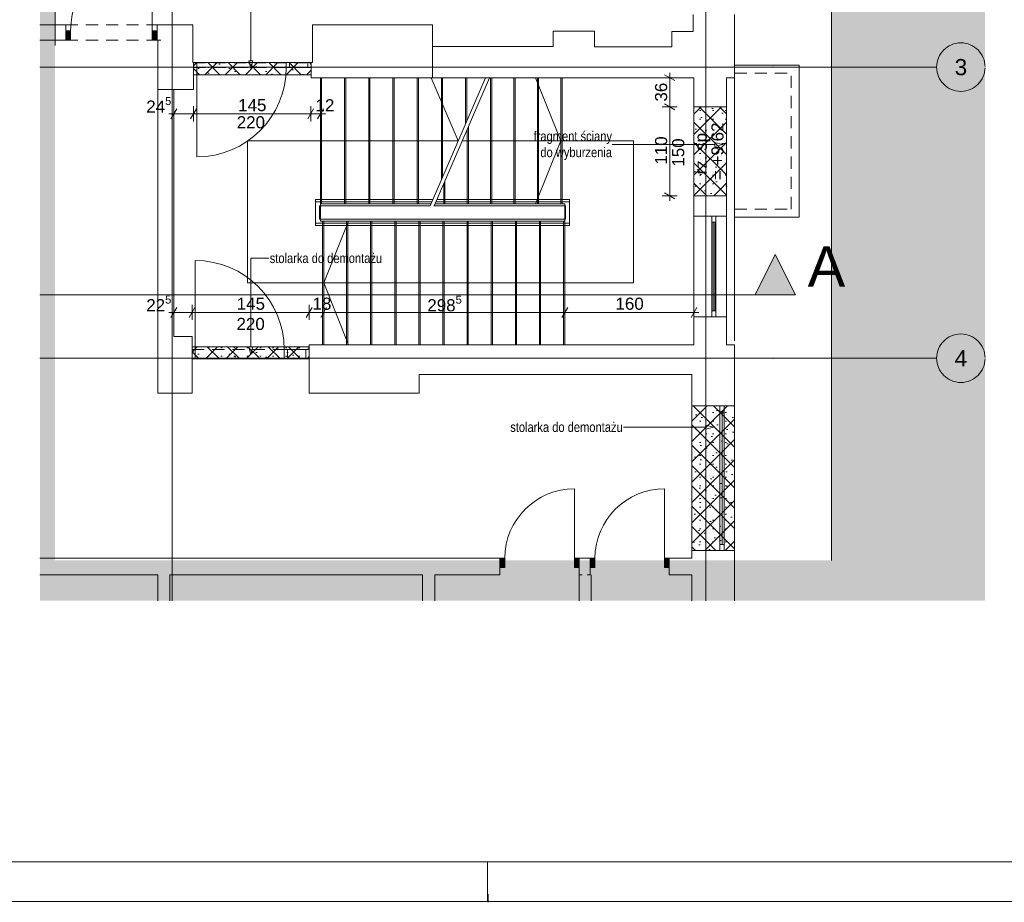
# Paper-space layout 'A-21 ROZBIÓRKI - PIĘTRO 3' of a CAD drawing. Header units: millimetres. Extents: x 0 to 540, y 0 to 297.
# Tile 4 of 7: x 302 to 424, y 0 to 109. Entities that reach past the tile are written whole.
import ezdxf
from ezdxf.xclip import XClip

# ---------------------------------------------------------------- set-up
doc = ezdxf.new("R2010")
doc.units = ezdxf.units.MM
doc.header["$MEASUREMENT"] = 0
doc.header["$XCLIPFRAME"] = 0
for name, pattern in [('ACAD_ISO03W100', [300, 120, -180]), ('DASHDOTX2', [1000, 500, -250, 0, -250]), ('GESTRICHELT2', [93.75, 62.5, -31.25]), ('Przer. długie kreski', [2.5, 1.5, -1]), ('PRZERYWANA_DU_A', [550, 350, -200])]:
    doc.linetypes.add(name, pattern=pattern)
for name, color, linetype, lineweight in [('0_Nr_pióra__2', 8, 'Continuous', 13), ('A_linie przekroju_Nr_pióra__1', 7, 'Continuous', 20), ('A_pomocnicze_Nr_pióra__1', 7, 'Continuous', 20), ('A_wymiary_Nr_pióra__1', 7, 'Continuous', 20), ('A_wymiary_Nr_pióra__2', 8, 'Continuous', 13), ('A_ściany_Nr_pióra__1', 7, 'Continuous', 20), ('Drzwi Archicad_Nr_pióra__1', 7, 'Continuous', 20)]:
    doc.layers.add(name, color=color, linetype=linetype, lineweight=lineweight)
for name, color, linetype, lineweight, true_color in [('A__balustrada_Nr_pióra__161', 7, 'Continuous', 5, 0x949494), ('A_Arkusz_Nr_pióra__255', 7, 'Continuous', 15, 0x242424), ('A_opis_Nr_pióra__255', 7, 'Continuous', 15, 0x242424), ('A_opis_Nr_pióra__8', 7, 'Continuous', 13, 0x4c4c4c), ('A_osie_Nr_pióra__16', 7, 'Continuous', 5, 0x0f0f0f), ('A_osie_Nr_pióra__76', 7, 'Continuous', 5, 0x2d2d2d), ('A_pochwyt_Nr_pióra__161', 7, 'Continuous', 5, 0x949494), ('A_rozbiórki_Nr_pióra__10', 7, 'Continuous', 13, 0x4b4b4b), ('A_schody_Nr_pióra__10', 7, 'Continuous', 13, 0x4b4b4b), ('A_schody_Nr_pióra__4', 7, 'Continuous', 18, 0x4b4b4b), ('A_ściany_Nr_pióra__10', 7, 'Continuous', 13, 0x4b4b4b), ('A_ściany_Nr_pióra__19', 7, 'Continuous', 5, 0x191919), ('A_ściany_Nr_pióra__20', 252, 'Continuous', 5, 0x696969), ('Okna Archicada_Nr_pióra__19', 7, 'Continuous', 5, 0x191919)]:
    doc.layers.add(name, color=color, linetype=linetype, lineweight=lineweight, true_color=true_color)
for name, color, linetype in [('A_linie przekroju', 7, 'Continuous'), ('A_podrys', 7, 'Continuous'), ('A_rozbiórki', 7, 'Continuous'), ('Drzwi Archicad', 7, 'Continuous')]:
    doc.layers.add(name, color=color, linetype=linetype)
doc.styles.add('STYL_AUTOMATYCZNY_1', font='arial.ttf')
doc.styles.add('STYL_AUTOMATYCZNY_2', font='ARIALN.TTF')
doc.styles.add('STYL_AUTOMATYCZNY_4', font='arial.ttf')
pattern_1 = [(45, (-1718.2886, -341.8858), (-1.2572359, 1.2572359), []), (135, (-1718.2886, -341.8858), (1.2572359, 1.2572359), []), (90, (-1719.5459, -340.6285), (-1.6002, 0), [0, -1.0668, 0, -1.6002]), (155, (-1718.2886, -339.3713), (0.6762737, 1.4502737), [0, -0.78232, 0, -1.35128])]

# ---------------------------------------------------------------- blocks, each defined once
blk = doc.blocks.new('Rysunek_2_2', base_point=(-1718.29, -341.89))
at = {"linetype": 'Continuous', "lineweight": 0, "true_color": 0x484848}
h = blk.add_hatch(color=251, dxfattribs=at)
h.paths.add_polyline_path([(421.58, 246), (304.64, 246), (304.64, 37.19), (421.58, 37.19)])
h.paths.add_polyline_path([(306.51, 42.19), (306.51, 201), (402.58, 201), (402.58, 42.19)], flags=0)
at = {"layer": 'A_linie przekroju', "linetype": 'Continuous', "lineweight": 0, "true_color": 0x000000}
blk.add_hatch(color=18, dxfattribs=at).paths.add_polyline_path([(398.12, 75.02), (395.62, 80.02), (393.12, 75.02)])
at = {"layer": 'A_rozbiórki', "linetype": 'Continuous', "lineweight": 0, "true_color": 0x4b4b4b}
h = blk.add_hatch(dxfattribs=at)
h.set_pattern_fill('facing_tile_0002', color=251, style=0, pattern_type=2)
h.set_pattern_definition(pattern_1)
h.paths.add_polyline_path([(338.2, 103.75), (323.64, 103.75), (323.64, 102.25), (338.2, 102.25)])
h = blk.add_hatch(dxfattribs=at)
h.set_pattern_fill('facing_tile_0002', color=251, style=0, pattern_type=2)
h.set_pattern_definition(pattern_1)
h.paths.add_polyline_path([(385.56, 98.27), (385.56, 87.27), (389.58, 87.27), (389.58, 98.27)])
h = blk.add_hatch(dxfattribs=at)
h.set_pattern_fill('facing_tile_0002', color=251, style=0, pattern_type=2)
h.set_pattern_definition(pattern_1)
h.paths.add_polyline_path([(337.96, 68.61), (323.46, 68.61), (323.46, 67.11), (337.96, 67.11)])
h = blk.add_hatch(dxfattribs=at)
h.set_pattern_fill('facing_tile_0002', color=251, style=0, pattern_type=2)
h.set_pattern_definition(pattern_1)
h.paths.add_polyline_path([(390.58, 61.29), (385.3, 61.29), (385.3, 43.39), (390.58, 43.39)])
at = {"layer": 'Drzwi Archicad', "linetype": 'Continuous', "lineweight": 0, "true_color": 0xfdfdfd}
for points in [[(307.84, 106.51), (308.44, 106.51), (308.44, 107.66), (307.84, 107.66)], [(319.14, 107.66), (318.54, 107.66), (318.54, 106.51), (319.14, 106.51)], [(361.56, 41.29), (362.16, 41.29), (362.16, 42.44), (361.56, 42.44)], [(371.36, 42.44), (370.76, 42.44), (370.76, 41.29), (371.36, 41.29)], [(372.71, 41.29), (373.31, 41.29), (373.31, 42.44), (372.71, 42.44)], [(382.51, 42.44), (381.91, 42.44), (381.91, 41.29), (382.51, 41.29)]]:
    blk.add_hatch(color=7, dxfattribs=at).paths.add_polyline_path(points)
at = {"layer": '0_Nr_pióra__2', "color": 8, "linetype": 'PRZERYWANA_DU_A', "lineweight": 13, "flags": 128}
blk.add_lwpolyline([(402.58, 42.19), (402.58, 201), (306.51, 201), (306.51, 42.19)], close=True, dxfattribs=at)
at = {"layer": 'A__balustrada_Nr_pióra__161', "color": 252, "linetype": 'Continuous', "lineweight": 5, "true_color": 0x949494}
for p, q in [((338.74, 83.59), (338.74, 86.83)), ((338.74, 86.53), (353.14, 86.53)), ((353.64, 86.53), (370.18, 86.53)), ((370.18, 83.59), (370.18, 86.83)), ((339.24, 86.03), (352.92, 86.03)), ((339.24, 84.39), (339.24, 86.03)), ((353.42, 86.03), (369.68, 86.03)), ((369.68, 84.39), (369.68, 86.03)), ((339.24, 84.39), (369.68, 84.39)), ((338.74, 83.89), (370.18, 83.89))]:
    blk.add_line(p, q, dxfattribs=at)
at = {"layer": 'A_linie przekroju_Nr_pióra__1', "color": 7, "linetype": 'ACAD_ISO03W100', "lineweight": 20}
blk.add_line((304.64, 75.02), (393.12, 75.02), dxfattribs=at)
at = {"layer": 'A_linie przekroju_Nr_pióra__1', "color": 7, "linetype": 'Continuous', "lineweight": 20, "flags": 128}
blk.add_lwpolyline([(398.12, 75.02), (393.12, 75.02), (395.62, 80.02)], close=True, dxfattribs=at)
at = {"layer": 'A_opis_Nr_pióra__255', "color": 250, "linetype": 'Continuous', "lineweight": 15, "true_color": 0x242424}
for p, q in [((330.73, 103.95), (330.73, 119.31)), ((330.48, 103.95), (330.98, 103.95)), ((330.73, 103.02), (330.48, 103.95)), ((330.73, 103.02), (330.98, 103.95)), ((388.15, 93.38), (388.15, 93.88)), ((389.08, 93.63), (388.15, 93.88)), ((377.66, 93.63), (375.42, 93.63)), ((388.15, 93.63), (377.66, 93.63)), ((389.08, 93.63), (388.15, 93.38)), ((330.73, 68.58), (330.73, 79.56)), ((330.73, 79.56), (332.97, 79.56)), ((330.48, 68.58), (330.98, 68.58)), ((330.73, 67.65), (330.48, 68.58)), ((330.73, 67.65), (330.98, 68.58)), ((377.2, 58.66), (376.84, 58.66)), ((387.04, 58.66), (377.2, 58.66)), ((387.04, 58.41), (387.04, 58.91)), ((387.98, 58.66), (387.04, 58.91)), ((387.98, 58.66), (387.04, 58.41))]:
    blk.add_line(p, q, dxfattribs=at)
at = {"layer": 'A_osie_Nr_pióra__16', "color": 250, "linetype": 'DASHDOTX2', "lineweight": 5, "true_color": 0x0f0f0f}
for p, q in [((321.01, 186.65), (321.01, 37.19)), ((387.01, 186.65), (387.01, 37.19)), ((395.33, 103.19), (304.64, 103.19)), ((395.33, 103.19), (415.58, 103.19)), ((395.33, 67.19), (304.64, 67.19)), ((395.33, 67.19), (415.58, 67.19))]:
    blk.add_line(p, q, dxfattribs=at)
for p in [(395.33, 103.19), (395.33, 103.19), (395.33, 67.19), (395.33, 67.19)]:
    blk.add_point(p, dxfattribs=at)
at = {"layer": 'A_osie_Nr_pióra__76', "color": 250, "linetype": 'Continuous', "lineweight": 5, "true_color": 0x2d2d2d}
for centre in [(418.58, 103.19), (418.58, 67.19)]:
    blk.add_circle(centre, 3, dxfattribs=at)
at = {"layer": 'A_pochwyt_Nr_pióra__161', "color": 252, "linetype": 'Continuous', "lineweight": 5, "true_color": 0x949494}
for p, q in [((338.74, 86.83), (353.26, 86.83)), ((353.76, 86.83), (370.18, 86.83)), ((338.74, 83.59), (370.18, 83.59))]:
    blk.add_line(p, q, dxfattribs=at)
at = {"layer": 'A_pomocnicze_Nr_pióra__1', "color": 7, "linetype": 'Continuous', "lineweight": 20}
blk.add_line((389.58, 84.77), (389.58, 72.3), dxfattribs=at)
at = {"layer": 'A_rozbiórki_Nr_pióra__10', "color": 251, "linetype": 'ACAD_ISO03W100', "lineweight": 13, "true_color": 0x4b4b4b, "flags": 128}
for points in [[(338.2, 103.75), (323.64, 103.75), (323.64, 102.25), (338.2, 102.25)], [(385.56, 98.27), (389.58, 98.27), (389.58, 87.27), (385.56, 87.27)], [(337.96, 68.61), (323.46, 68.61), (323.46, 67.11), (337.96, 67.11)], [(390.58, 61.29), (385.3, 61.29), (385.3, 43.39), (390.58, 43.39)]]:
    blk.add_lwpolyline(points, close=True, dxfattribs=at)
at = {"layer": 'A_schody_Nr_pióra__10', "color": 251, "linetype": 'GESTRICHELT2', "lineweight": 13, "true_color": 0x4b4b4b}
for p, q in [((339.49, 101.88), (339.49, 86.28)), ((342.48, 101.88), (342.48, 86.28)), ((345.47, 101.88), (345.47, 86.28)), ((348.47, 101.88), (348.47, 86.28)), ((351.46, 101.88), (351.46, 86.28)), ((354.46, 101.88), (354.46, 89.6)), ((357.45, 101.88), (357.45, 96.55)), ((360.55, 101.88), (360.55, 86.28)), ((363.44, 101.88), (363.44, 86.28)), ((366.34, 101.88), (366.34, 86.28)), ((369.24, 101.88), (369.24, 86.28)), ((357.65, 95.85), (357.65, 86.28)), ((354.75, 89.12), (354.75, 86.28)), ((339.6, 68.86), (339.6, 84.14)), ((342.58, 68.86), (342.58, 84.14)), ((345.56, 68.86), (345.56, 84.14)), ((348.55, 68.86), (348.55, 84.14)), ((351.53, 68.86), (351.53, 84.14)), ((354.51, 68.86), (354.51, 84.14)), ((357.49, 68.86), (357.49, 84.14)), ((360.48, 68.86), (360.48, 84.14)), ((363.46, 68.86), (363.46, 84.14)), ((366.44, 68.86), (366.44, 84.14)), ((369.43, 68.86), (369.43, 84.14))]:
    blk.add_line(p, q, dxfattribs=at)
at = {"layer": 'A_schody_Nr_pióra__4', "color": 251, "linetype": 'Continuous', "lineweight": 18, "true_color": 0x4b4b4b}
for p, q in [((339.34, 101.88), (339.34, 84.14)), ((342.33, 101.88), (342.33, 86.28)), ((345.32, 101.88), (345.32, 86.28)), ((348.32, 101.88), (348.32, 86.28)), ((351.31, 101.88), (351.31, 86.28)), ((352.92, 86.03), (359.75, 101.88)), ((353.03, 101.88), (356.39, 94.08)), ((353.42, 86.03), (360.25, 101.88)), ((354.31, 101.88), (354.31, 89.25)), ((357.3, 101.88), (357.3, 96.2)), ((360.4, 101.88), (360.4, 86.28)), ((363.29, 101.88), (363.29, 86.28)), ((365.97, 101.88), (369.09, 94.08)), ((366.19, 101.88), (366.19, 86.28)), ((369.09, 101.88), (369.09, 86.28)), ((357.5, 95.5), (357.5, 86.28)), ((356.39, 94.08), (330.34, 94.08)), ((330.34, 76.5), (330.34, 94.08)), ((378.07, 94.08), (356.89, 94.08)), ((365.97, 86.28), (369.09, 94.08)), ((378.07, 76.5), (378.07, 94.08)), ((354.6, 88.77), (354.6, 86.28)), ((339.34, 86.28), (353.03, 86.28)), ((353.53, 86.28), (369.58, 86.28)), ((369.58, 68.86), (369.58, 86.28)), ((369.58, 84.14), (339.34, 84.14)), ((339.75, 68.86), (339.75, 84.14)), ((342.8, 84.14), (339.75, 76.5)), ((342.73, 68.86), (342.73, 84.14)), ((345.71, 68.86), (345.71, 84.14)), ((348.7, 68.86), (348.7, 84.14)), ((351.68, 68.86), (351.68, 84.14)), ((354.66, 68.86), (354.66, 84.14)), ((357.64, 68.86), (357.64, 84.14)), ((360.63, 68.86), (360.63, 84.14)), ((363.61, 68.86), (363.61, 84.14)), ((366.59, 68.86), (366.59, 84.14)), ((330.34, 76.5), (378.07, 76.5)), ((342.8, 68.86), (339.75, 76.5))]:
    blk.add_line(p, q, dxfattribs=at)
at = {"layer": 'A_wymiary_Nr_pióra__1', "color": 7, "linetype": 'Continuous', "lineweight": 20}
for p, q in [((383.18, 101.52), (381.93, 102.24)), ((321.57, 98.04), (320.85, 96.79)), ((324, 98.04), (323.28, 96.79)), ((338.5, 98.04), (337.78, 96.79)), ((338.99, 96.79), (339.71, 98.04)), ((381.93, 98.63), (383.18, 97.91)), ((381.93, 87.63), (383.18, 86.91)), ((321.57, 73.48), (320.85, 72.23)), ((323.82, 73.48), (323.1, 72.23)), ((338.32, 73.48), (337.6, 72.23)), ((340.11, 73.48), (339.39, 72.23)), ((369.94, 73.48), (369.22, 72.23)), ((385.2, 72.23), (385.92, 73.48))]:
    blk.add_line(p, q, dxfattribs=at)
at = {"layer": 'A_wymiary_Nr_pióra__2', "color": 8, "linetype": 'Continuous', "lineweight": 13}
for p, q in [((382.56, 101.88), (382.56, 102.49)), ((383.49, 101.88), (381.62, 101.88)), ((382.56, 98.27), (382.56, 101.88)), ((321.21, 96.48), (321.21, 98.36)), ((323.64, 96.48), (323.64, 98.36)), ((338.14, 96.48), (338.14, 98.36)), ((339.35, 96.48), (339.35, 98.36)), ((383.49, 98.27), (381.62, 98.27)), ((382.56, 87.27), (382.56, 98.27)), ((320.6, 97.42), (321.21, 97.42)), ((321.21, 97.42), (323.64, 97.42)), ((323.64, 97.42), (338.14, 97.42)), ((338.14, 97.42), (339.35, 97.42)), ((339.35, 97.42), (339.96, 97.42)), ((383.49, 87.27), (381.62, 87.27)), ((382.56, 86.66), (382.56, 87.27)), ((321.21, 71.92), (321.21, 73.8)), ((323.46, 71.92), (323.46, 73.8)), ((337.96, 71.92), (337.96, 73.8)), ((339.75, 71.92), (339.75, 73.8)), ((369.58, 71.92), (369.58, 73.8)), ((385.56, 71.92), (385.56, 73.8)), ((320.6, 72.86), (321.21, 72.86)), ((321.21, 72.86), (323.46, 72.86)), ((323.46, 72.86), (337.96, 72.86)), ((337.96, 72.86), (339.75, 72.86)), ((339.75, 72.86), (369.58, 72.86)), ((369.58, 72.86), (385.56, 72.86)), ((385.56, 72.86), (386.17, 72.86))]:
    blk.add_line(p, q, dxfattribs=at)
at = {"layer": 'A_ściany_Nr_pióra__1', "color": 7, "linetype": 'Continuous', "lineweight": 20}
for p, q in [((307.84, 108.41), (307.47, 108.41)), ((307.84, 107.66), (307.84, 108.41)), ((307.84, 106.51), (307.84, 107.66)), ((319.14, 108.41), (319.51, 108.41)), ((319.14, 107.66), (319.14, 108.41)), ((319.14, 106.51), (319.14, 107.66)), ((307.84, 106.51), (307.37, 106.51)), ((319.14, 106.51), (319.61, 106.51)), ((323.64, 103.15), (323.64, 103.75)), ((338.2, 103.15), (338.2, 103.75)), ((323.64, 102.75), (323.64, 103.15)), ((338.2, 102.75), (338.2, 103.15)), ((385.56, 101.88), (385.56, 69.32)), ((390.58, 101.88), (390.58, 69.32)), ((389.58, 84.77), (385.56, 84.77)), ((389.58, 72.3), (385.56, 72.3)), ((323.46, 68.86), (323.46, 68.26)), ((323.46, 68.26), (323.46, 67.11)), ((337.96, 68.86), (337.96, 68.26)), ((337.96, 68.26), (337.96, 67.11)), ((323.46, 67.11), (323.46, 66.66)), ((337.96, 67.11), (337.96, 66.66)), ((390.58, 61.29), (385.3, 61.29)), ((390.58, 43.39), (385.3, 43.39)), ((361.56, 42.44), (361.09, 42.44)), ((361.56, 42.44), (361.56, 41.29)), ((371.36, 42.44), (371.83, 42.44)), ((371.36, 42.44), (371.36, 41.29)), ((372.71, 42.44), (372.24, 42.44)), ((372.71, 42.44), (372.71, 41.29)), ((382.51, 42.44), (382.98, 42.44)), ((382.51, 42.44), (382.51, 41.29)), ((361.56, 40.41), (361.19, 40.41)), ((361.56, 41.29), (361.56, 40.41)), ((371.36, 41.29), (371.36, 40.41)), ((371.36, 40.41), (371.73, 40.41)), ((372.71, 40.41), (372.34, 40.41)), ((372.71, 41.29), (372.71, 40.41)), ((382.51, 41.29), (382.51, 40.41)), ((382.51, 40.41), (382.88, 40.41))]:
    blk.add_line(p, q, dxfattribs=at)
at = {"layer": 'A_ściany_Nr_pióra__1', "color": 7, "linetype": 'Continuous', "lineweight": 20, "flags": 128}
for points in [[(385.48, 109.7), (385.48, 107.58)], [(390.58, 101.88), (390.58, 109.7)], [(307.84, 108.41), (304.64, 108.41)], [(323.54, 108.41), (319.14, 108.41)], [(323.54, 103.75), (323.54, 108.41)], [(353.2, 108.41), (338.35, 108.41)], [(338.35, 108.41), (338.35, 103.75)], [(353.2, 101.88), (353.2, 108.41)], [(373.24, 107.63), (368.14, 107.63)], [(368.14, 107.63), (368.14, 105.73)], [(373.24, 105.68), (373.24, 107.63)], [(385.48, 107.58), (382.81, 107.58)], [(382.81, 107.58), (382.81, 105.68)], [(304.64, 106.51), (307.84, 106.51)], [(319.14, 106.51), (319.21, 106.51)], [(319.21, 106.51), (319.21, 100.42)], [(368.14, 105.73), (353.2, 105.73)], [(382.81, 105.68), (373.24, 105.68)], [(323.64, 103.75), (323.54, 103.75)], [(338.35, 103.75), (338.2, 103.75)], [(323.64, 100.42), (323.64, 102.75)], [(338.2, 102.75), (338.2, 101.88)], [(338.2, 101.88), (353.2, 101.88)], [(353.2, 101.88), (368.14, 101.88)], [(368.14, 101.88), (373.24, 101.88)], [(373.24, 101.88), (382.81, 101.88)], [(382.81, 101.88), (385.56, 101.88)], [(385.56, 101.88), (385.56, 84.77)], [(389.58, 84.77), (389.58, 101.88)], [(389.58, 101.88), (390.58, 101.88)], [(319.21, 100.42), (319.21, 69.86)], [(321.21, 100.42), (319.21, 100.42)], [(319.21, 100.42), (321.21, 100.42)], [(321.21, 69.86), (321.21, 100.42)], [(321.21, 100.42), (323.64, 100.42)], [(385.56, 72.3), (385.56, 68.86)], [(389.58, 68.86), (389.58, 72.3)], [(319.21, 69.86), (319.21, 62.86)], [(323.46, 69.86), (321.21, 69.86)], [(323.46, 62.86), (323.46, 69.86)], [(351.57, 68.86), (337.96, 68.86)], [(385.56, 68.86), (351.57, 68.86)], [(390.58, 68.86), (389.58, 68.86)], [(390.58, 61.29), (390.58, 68.86)], [(337.96, 66.66), (337.96, 62.86)], [(351.57, 62.86), (351.57, 65.17)], [(351.57, 65.17), (385.3, 65.17)], [(385.3, 65.17), (385.3, 61.29)], [(319.21, 62.86), (323.46, 62.86)], [(337.96, 62.86), (351.57, 62.86)], [(385.3, 43.39), (385.3, 42.44)], [(390.58, 37.19), (390.58, 43.39)], [(361.56, 42.44), (304.64, 42.44)], [(372.71, 42.44), (371.36, 42.44)], [(385.3, 42.44), (382.51, 42.44)], [(304.64, 40.41), (319.21, 40.41)], [(319.21, 40.41), (319.21, 37.19)], [(320.71, 40.41), (351.99, 40.41)], [(320.71, 37.19), (320.71, 40.41)], [(351.99, 40.41), (351.99, 37.19)], [(353.49, 40.41), (361.56, 40.41)], [(353.49, 37.19), (353.49, 40.41)], [(371.36, 40.41), (371.36, 37.19)], [(372.86, 37.19), (372.86, 40.41)], [(382.51, 40.41), (385.3, 40.41)], [(385.3, 40.41), (385.3, 37.19)]]:
    blk.add_lwpolyline(points, dxfattribs=at)
at = {"layer": 'A_ściany_Nr_pióra__10', "color": 251, "linetype": 'Continuous', "lineweight": 13, "true_color": 0x4b4b4b}
for p, q in [((390.58, 103.43), (398.58, 103.43)), ((398.58, 84.63), (398.58, 103.43)), ((390.58, 84.63), (398.58, 84.63))]:
    blk.add_line(p, q, dxfattribs=at)
at = {"layer": 'A_ściany_Nr_pióra__10', "color": 251, "linetype": 'Przer. długie kreski', "lineweight": 13, "true_color": 0x4b4b4b}
for p, q in [((390.58, 102.43), (397.58, 102.43)), ((397.58, 85.63), (397.58, 102.43)), ((390.58, 85.63), (397.58, 85.63))]:
    blk.add_line(p, q, dxfattribs=at)
at = {"layer": 'A_ściany_Nr_pióra__19', "color": 250, "linetype": 'Continuous', "lineweight": 5, "true_color": 0x191919}
for p, q in [((385.3, 61.29), (385.3, 43.39)), ((390.58, 43.39), (390.58, 61.29))]:
    blk.add_line(p, q, dxfattribs=at)
at = {"layer": 'A_ściany_Nr_pióra__20', "color": 251, "linetype": 'Przer. długie kreski', "lineweight": 5, "true_color": 0x696969}
for p, q in [((307.84, 108.41), (319.14, 108.41)), ((307.84, 106.51), (319.14, 106.51)), ((323.64, 103.73), (338.2, 103.73)), ((323.64, 103.13), (338.2, 103.13)), ((323.46, 68.26), (337.96, 68.26)), ((323.46, 67.11), (337.96, 67.11))]:
    blk.add_line(p, q, dxfattribs=at)
at = {"layer": 'Drzwi Archicad_Nr_pióra__1', "color": 7, "linetype": 'Continuous', "lineweight": 20}
for p, q in [((318.54, 107.66), (318.54, 117.76)), ((307.84, 108.41), (307.47, 108.41)), ((307.84, 108.41), (307.47, 108.41)), ((307.84, 107.66), (307.84, 108.41)), ((307.84, 107.66), (307.84, 108.41)), ((308.44, 107.66), (307.84, 107.66)), ((307.84, 107.66), (307.84, 106.51)), ((307.84, 106.51), (307.84, 107.66)), ((307.84, 106.51), (307.84, 107.66)), ((308.44, 106.51), (308.44, 107.66)), ((319.14, 107.66), (318.54, 107.66)), ((318.54, 107.66), (318.54, 106.51)), ((319.14, 107.66), (319.14, 108.41)), ((319.14, 107.66), (319.14, 108.41)), ((319.14, 108.41), (319.51, 108.41)), ((319.14, 108.41), (319.51, 108.41)), ((319.14, 106.51), (319.14, 107.66)), ((319.14, 106.51), (319.14, 107.66)), ((319.14, 106.51), (319.14, 107.66)), ((307.84, 106.51), (307.37, 106.51)), ((307.84, 106.51), (307.37, 106.51)), ((307.84, 106.51), (308.44, 106.51)), ((318.54, 106.51), (319.14, 106.51)), ((319.14, 106.51), (319.61, 106.51)), ((319.14, 106.51), (319.61, 106.51)), ((324.04, 103.75), (323.64, 103.75)), ((323.64, 103.75), (323.64, 103.15)), ((323.64, 103.15), (323.64, 103.75)), ((323.64, 103.15), (323.64, 103.75)), ((324.04, 103.15), (324.04, 103.75)), ((335.51, 103.75), (335.11, 103.75)), ((335.11, 103.75), (335.11, 103.15)), ((335.51, 103.15), (335.51, 103.75)), ((337.8, 103.75), (335.51, 103.75)), ((335.51, 103.75), (335.51, 103.15)), ((338.2, 103.75), (337.8, 103.75)), ((337.8, 103.75), (337.8, 103.15)), ((337.8, 103.15), (337.8, 103.75)), ((338.2, 103.15), (338.2, 103.75)), ((338.2, 103.15), (338.2, 103.75)), ((338.2, 103.15), (338.2, 103.75)), ((323.64, 103.15), (324.04, 103.15)), ((323.64, 102.75), (323.64, 103.15)), ((324.04, 103.15), (324.04, 92.08)), ((335.11, 103.15), (335.51, 103.15)), ((335.51, 103.15), (337.8, 103.15)), ((337.8, 103.15), (338.2, 103.15)), ((338.2, 102.75), (338.2, 103.15)), ((323.86, 68.26), (323.86, 79.27)), ((323.46, 68.86), (323.46, 68.26)), ((323.46, 68.26), (323.86, 68.26)), ((323.46, 67.11), (323.46, 68.26)), ((323.46, 68.26), (323.46, 67.11)), ((323.46, 68.26), (323.46, 67.11)), ((323.86, 68.26), (323.86, 67.11)), ((334.87, 67.11), (334.87, 68.26)), ((334.87, 68.26), (335.27, 68.26)), ((335.27, 68.26), (335.27, 67.11)), ((335.27, 67.11), (335.27, 68.26)), ((335.27, 68.26), (337.56, 68.26)), ((337.56, 67.11), (337.56, 68.26)), ((337.56, 68.26), (337.96, 68.26)), ((337.56, 68.26), (337.56, 67.11)), ((337.96, 68.86), (337.96, 68.26)), ((337.96, 68.26), (337.96, 67.11)), ((337.96, 68.26), (337.96, 67.11)), ((337.96, 68.26), (337.96, 67.11)), ((323.86, 67.11), (323.46, 67.11)), ((323.46, 67.11), (323.46, 66.66)), ((335.27, 67.11), (334.87, 67.11)), ((337.56, 67.11), (335.27, 67.11)), ((337.96, 67.11), (337.56, 67.11)), ((337.96, 67.11), (337.96, 66.66)), ((370.76, 42.44), (370.76, 51.04)), ((381.91, 42.44), (381.91, 51.04)), ((361.56, 42.44), (361.09, 42.44)), ((361.56, 42.44), (361.09, 42.44)), ((362.16, 42.44), (361.56, 42.44)), ((361.56, 42.44), (361.56, 41.29)), ((361.56, 42.44), (361.56, 41.29)), ((361.56, 42.44), (361.56, 41.29)), ((362.16, 41.29), (362.16, 42.44)), ((371.36, 42.44), (370.76, 42.44)), ((370.76, 42.44), (370.76, 41.29)), ((371.36, 41.29), (371.36, 42.44)), ((371.36, 42.44), (371.36, 41.29)), ((371.36, 42.44), (371.36, 41.29)), ((371.36, 42.44), (371.83, 42.44)), ((371.36, 42.44), (371.83, 42.44)), ((372.71, 42.44), (372.24, 42.44)), ((372.71, 42.44), (372.24, 42.44)), ((373.31, 42.44), (372.71, 42.44)), ((372.71, 42.44), (372.71, 41.29)), ((372.71, 42.44), (372.71, 41.29)), ((372.71, 42.44), (372.71, 41.29)), ((373.31, 41.29), (373.31, 42.44)), ((382.51, 42.44), (381.91, 42.44)), ((381.91, 42.44), (381.91, 41.29)), ((382.51, 41.29), (382.51, 42.44)), ((382.51, 42.44), (382.51, 41.29)), ((382.51, 42.44), (382.51, 41.29)), ((382.51, 42.44), (382.98, 42.44)), ((382.51, 42.44), (382.98, 42.44)), ((361.56, 40.41), (361.19, 40.41)), ((361.56, 40.41), (361.19, 40.41)), ((361.56, 41.29), (362.16, 41.29)), ((361.56, 41.29), (361.56, 40.41)), ((361.56, 41.29), (361.56, 40.41)), ((370.76, 41.29), (371.36, 41.29)), ((371.36, 41.29), (371.36, 40.41)), ((371.36, 41.29), (371.36, 40.41)), ((371.36, 40.41), (371.73, 40.41)), ((371.36, 40.41), (371.73, 40.41)), ((372.71, 40.41), (372.34, 40.41)), ((372.71, 40.41), (372.34, 40.41)), ((372.71, 41.29), (373.31, 41.29)), ((372.71, 41.29), (372.71, 40.41)), ((372.71, 41.29), (372.71, 40.41)), ((381.91, 41.29), (382.51, 41.29)), ((382.51, 41.29), (382.51, 40.41)), ((382.51, 41.29), (382.51, 40.41)), ((382.51, 40.41), (382.88, 40.41)), ((382.51, 40.41), (382.88, 40.41))]:
    blk.add_line(p, q, dxfattribs=at)
for centre, radius, start, end in [((318.54, 107.66), 10.1, 90, 180), ((324.04, 103.15), 11.07, 270, 0), ((323.86, 68.26), 11.01, 0, 90), ((370.76, 42.44), 8.6, 90, 180), ((381.91, 42.44), 8.6, 90, 180)]:
    blk.add_arc(centre, radius, start, end, dxfattribs=at)
at = {"layer": 'Okna Archicada_Nr_pióra__19', "color": 250, "linetype": 'Continuous', "lineweight": 5, "true_color": 0x191919}
for p, q in [((387.78, 72.3), (387.78, 84.77)), ((388.28, 72.3), (388.28, 84.77)), ((388.28, 84.02), (387.78, 84.02)), ((387.93, 73.05), (387.93, 84.02)), ((388.13, 73.05), (388.13, 84.02)), ((388.28, 73.05), (387.78, 73.05)), ((388.78, 43.39), (388.78, 61.29)), ((388.78, 61.29), (389.28, 61.29)), ((389.28, 61.29), (389.28, 43.39)), ((388.78, 60.54), (389.28, 60.54)), ((389.03, 44.14), (389.03, 60.54)), ((388.78, 44.14), (389.28, 44.14)), ((389.28, 43.39), (388.78, 43.39))]:
    blk.add_line(p, q, dxfattribs=at)
at = {"layer": 'A_linie przekroju_Nr_pióra__1', "color": 7, "linetype": 'Continuous', "lineweight": 20, "insert": (399.62, 76.02), "char_height": 5, "attachment_point": 7, "style": 'STYL_AUTOMATYCZNY_1'}
blk.add_mtext('\\A1;{\\pql;\\pt0;\\fArial|b0|i0|c238|p0;\\W1.000000;A}', dxfattribs=at)
at = {"layer": 'A_opis_Nr_pióra__8', "color": 251, "linetype": 'Continuous', "lineweight": 13, "true_color": 0x4c4c4c, "insert": (375.42, 93.47), "char_height": 1.2, "width": 9.8748, "attachment_point": 6, "line_spacing_factor": 0.996967, "style": 'STYL_AUTOMATYCZNY_2'}
blk.add_mtext('\\A1;{\\pqr;\\fArial Narrow|b0|i0|c238|p0;\\W1.000000;fragment ściany do wyburzenia}', dxfattribs=at)
at = {"layer": 'A_opis_Nr_pióra__8', "color": 251, "linetype": 'Continuous', "lineweight": 13, "true_color": 0x4c4c4c, "char_height": 1.2, "style": 'STYL_AUTOMATYCZNY_2'}
for s, insert, attachment_point in [('\\A1;{\\pqr;\\fArial Narrow|b0|i0|c238|p0;\\W1.000000;stolarka do demontażu}', (346.98, 79.55), 6), ('\\A1;{\\pql;\\fArial Narrow|b0|i0|c238|p0;\\W1.000000;stolarka do demontażu}', (362.83, 58.66), 4)]:
    blk.add_mtext(s, dxfattribs=dict(at, insert=insert, attachment_point=attachment_point))
at = {"layer": 'A_osie_Nr_pióra__76', "color": 250, "linetype": 'Continuous', "lineweight": 5, "true_color": 0x2d2d2d, "char_height": 2, "attachment_point": 1, "style": 'STYL_AUTOMATYCZNY_1'}
for s, insert in [('\\A1;{\\pql;\\pt0;\\fArial|b0|i0|c238|p0;\\W1.000000;3}', (417.81, 104.19)), ('\\A1;{\\pql;\\pt0;\\fArial|b0|i0|c238|p0;\\W1.000000;4}', (417.81, 68.19))]:
    blk.add_mtext(s, dxfattribs=dict(at, insert=insert))
at = {"layer": 'A_wymiary_Nr_pióra__1', "color": 7, "linetype": 'Continuous', "lineweight": 20, "char_height": 1.5}
for s, insert, attachment_point, style in [('\\A1;{\\pql;\\fArial|b0|i0|c238|p0;\\W1.000000;24\\fArial|b0|i0|c238|p0;\\W1.000000;\\A1{\\H.66x;\\S5^  ;}}', (317.8, 97.12), 7, 'STYL_AUTOMATYCZNY_1'), ('\\A1;{\\pqc;\\fArial|b0|i0|c238|p0;\\W1.000000;220}', (330.74, 97.12), 2, 'STYL_AUTOMATYCZNY_4'), ('\\A1;{\\pql;\\fArial|b0|i0|c238|p0;\\W1.000000;22\\fArial|b0|i0|c238|p0;\\W1.000000;\\A1{\\H.66x;\\S5^  ;}}', (317.8, 72.56), 7, 'STYL_AUTOMATYCZNY_1'), ('\\A1;{\\pql;\\fArial|b0|i0|c238|p0;\\W1.000000;298\\fArial|b0|i0|c238|p0;\\W1.000000;\\A1{\\H.66x;\\S5^  ;}}', (352.57, 72.55), 7, 'STYL_AUTOMATYCZNY_1'), ('\\A1;{\\pqc;\\fArial|b0|i0|c238|p0;\\W1.000000;220}', (330.71, 72.18), 2, 'STYL_AUTOMATYCZNY_4')]:
    blk.add_mtext(s, dxfattribs=dict(at, insert=insert, attachment_point=attachment_point, style=style))
at = {"layer": 'A_wymiary_Nr_pióra__1', "color": 7, "linetype": 'Continuous', "lineweight": 20, "char_height": 1.5, "attachment_point": 7, "rotation": 90, "style": 'STYL_AUTOMATYCZNY_4'}
for s, insert, width in [('\\A1;{\\pql;\\fArial|b0|i0|c238|p0;\\W1.000000;36}', (382.26, 98.93), 2.2882), ('\\A1;{\\pql;\\fArial|b0|i0|c238|p0;\\W1.000000;110}', (382.26, 91.13), 3.2796)]:
    blk.add_mtext(s, dxfattribs=dict(at, insert=insert, width=width))
at = {"layer": 'A_wymiary_Nr_pióra__1', "color": 7, "linetype": 'Continuous', "lineweight": 20, "char_height": 1.5, "attachment_point": 7, "style": 'STYL_AUTOMATYCZNY_4'}
for s, insert, width in [('\\A1;{\\pql;\\fArial|b0|i0|c238|p0;\\W1.000000;145}', (329.17, 97.72), 3.4323), ('\\A1;{\\pql;\\fArial|b0|i0|c238|p0;\\W1.000000;12}', (338.74, 97.72), 2.2882), ('\\A1;{\\pql;\\fArial|b0|i0|c238|p0;\\W1.000000;145}', (328.99, 73.16), 3.4323), ('\\A1;{\\pql;\\fArial|b0|i0|c238|p0;\\W1.000000;18}', (338.37, 73.16), 2.2882), ('\\A1;{\\pql;\\fArial|b0|i0|c238|p0;\\W1.000000;160}', (375.85, 73.16), 3.4323)]:
    blk.add_mtext(s, dxfattribs=dict(at, insert=insert, width=width))
at = {"layer": 'A_wymiary_Nr_pióra__1', "color": 7, "linetype": 'Continuous', "lineweight": 20, "insert": (385.65, 92.78), "char_height": 1.5, "width": 7.4426, "attachment_point": 2, "rotation": 90, "line_spacing_factor": 0.825183, "style": 'STYL_AUTOMATYCZNY_4'}
blk.add_mtext('\\A1;{\\pqc;\\fArial|b0|i0|c238|p0;\\W1.000000;rz. sp. = +9,62}', dxfattribs=at)
at = {"layer": 'A_wymiary_Nr_pióra__1', "color": 7, "linetype": 'Continuous', "lineweight": 20, "insert": (382.86, 92.63), "char_height": 1.5, "attachment_point": 2, "rotation": 90, "style": 'STYL_AUTOMATYCZNY_4'}
blk.add_mtext('\\A1;{\\pqc;\\fArial|b0|i0|c238|p0;\\W1.000000;150}', dxfattribs=at)

psp = doc.layouts.new('A-21 ROZBIÓRKI - PIĘTRO 3')

# ---------------------------------------------------------------- linework, layer by layer
at = {"layer": 'A_Arkusz_Nr_pióra__255', "color": 250, "linetype": 'Continuous', "lineweight": 15, "true_color": 0x242424}
for p, q in [((535.1, 4.9), (29.9, 4.9)), ((360, 0), (360, 4.9)), ((360.1, -0.1), (360.1, 0.9))]:
    psp.add_line(p, q, dxfattribs=at)
at = {"layer": 'A_Arkusz_Nr_pióra__255', "color": 250, "linetype": 'Continuous', "lineweight": 15, "true_color": 0x242424, "flags": 128}
psp.add_lwpolyline([(0, 297), (540, 297), (540, 0), (0, 0)], close=True, dxfattribs=at)

# ---------------------------------------------------------------- block references
at = {"layer": 'A_podrys', "color": 37, "linetype": 'Continuous', "lineweight": 5, "true_color": 0x656532}
ref = psp.add_blockref('Rysunek_2_2', (-1718.29, -341.89), dxfattribs=at)
XClip(ref).set_block_clipping_path([(304.6384712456, 37.1890488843), (421.5764712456, 245.9990488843)])

doc.saveas('drawing.dxf')
